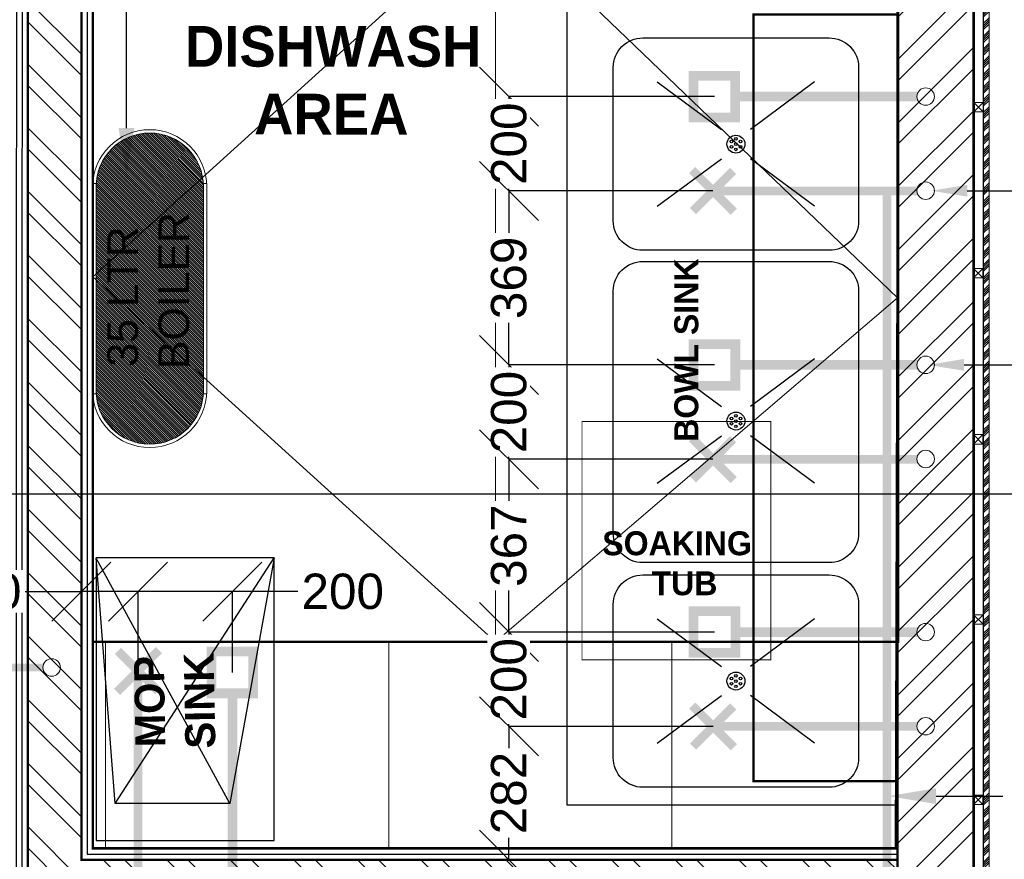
# Model space of a CAD drawing. Header units: millimetres. Extents: x -115221 to 194496, y -122556 to 375476.
# Tile 128 of 169: x 107378 to 109465, y 24412 to 26192. Entities that reach past the tile are written whole.
import ezdxf
from ezdxf import colors
from ezdxf.entities.mleader import LeaderData, LeaderLine
from ezdxf.math import Vec2, Vec3

# ---------------------------------------------------------------- set-up
doc = ezdxf.new("R2010")
doc.units = ezdxf.units.MM
doc.header["$PDMODE"] = 3
doc.header["$PDSIZE"] = -100
doc.linetypes.add('CONTINOUS', pattern=[0])
doc.linetypes.add('L1-1 08-30-2012$0$HIDDENX2', pattern=[0.75, 0.5, -0.25])
for name, color, linetype, lineweight in [('Ceiling', 6, 'Continuous', 13), ('DOM. WATER SUPPLY', 5, 'Continuous', 0), ('HOT WATER SUPPLY', 1, 'Continuous', 0), ('PARTITION LAYOUT', 36, 'CONTINOUS', 18), ('PLU - Boiler', 54, 'Continuous', 0), ('PLU - Filered Water supply', 6, 'Continuous', 0), ('WATER SUPPLY DIM', 7, 'Continuous', 0), ('WATER SUPPLY TEXT', 7, 'Continuous', 0), ('WATER SUPPLY TEXTS', 7, 'Continuous', 0)]:
    doc.layers.add(name, color=color, linetype=linetype, lineweight=lineweight)
for name, color, linetype in [('FUR R0', 8, 'Continuous'), ('WWDS CEILING', 8, 'Continuous'), ('WWDS FURNITURE LAYOUT', 8, 'Continuous')]:
    doc.layers.add(name, color=color, linetype=linetype)
doc.styles.add('har', font='GOTHICB.TTF')
doc.styles.get("Standard").update_dxf_attribs({"font": 'arial.ttf'})
doc.dimstyles.new('PLU DIM', dxfattribs={"dimtxt": 75, "dimasz": 125, "dimexe": 0.1, "dimexo": 0.1, "dimgap": 0.09, "dimtad": 0, "dimtoh": 1, "dimdec": 0, "dimzin": 0, "dimdsep": 46, "dimtxsty": 'Standard', "dimblk": 'OBLIQUE', "dimcen": 0.09, "dimclrd": 150, "dimclre": 150, "dimclrt": 1, "dimadec": 0, "dimazin": 0, "dimtfac": 1, "dimtdec": 0, "dimtofl": 0, "dimtmove": 1, "dimatfit": 3, "dimldrblk": 'OBLIQUE', "dimfxl": 1, "dimtfill": 1, "dimfrac": 1, "dimtolj": 1, "dimtzin": 0, "dimarcsym": 0})

# ---------------------------------------------------------------- blocks, each defined once
blk = doc.blocks.new('3b')
at = {"layer": 'FUR R0'}
for p, q in [((26382.661, -5468.707), (26408.784, -5468.707)), ((26389.568, -5473.876), (26394.915, -5477.845)), ((26402.698, -5473.876), (26397.352, -5477.845)), ((26389.568, -5484.25), (26394.915, -5480.281)), ((26402.698, -5484.25), (26397.352, -5480.281)), ((26389.568, -5495.576), (26394.915, -5499.544)), ((26402.698, -5495.576), (26397.352, -5499.544)), ((26389.568, -5505.95), (26394.915, -5501.981)), ((26402.698, -5505.95), (26397.352, -5501.981)), ((26389.568, -5518.691), (26394.915, -5522.66)), ((26402.698, -5518.691), (26397.352, -5522.66)), ((26389.568, -5529.065), (26394.915, -5525.096)), ((26402.698, -5529.065), (26397.352, -5525.096))]:
    blk.add_line(p, q, dxfattribs=at)
blk.add_lwpolyline([(26410.22, -5535.691), (26382.661, -5535.691), (26382.661, -5468.707), (26410.22, -5468.707)], close=True, dxfattribs=at)
for points in [[(26406.372, -5472.664), (26406.372, -5485.462, -0.414214), (26403.911, -5487.924), (26388.356, -5487.924, -0.414214), (26385.895, -5485.462), (26385.895, -5472.664, -0.414214), (26388.356, -5470.202), (26403.911, -5470.202, -0.414214)], [(26406.372, -5491.411), (26406.372, -5511.621, -0.414214), (26403.911, -5514.082), (26388.356, -5514.082, -0.414214), (26385.895, -5511.621), (26385.895, -5491.411, -0.414214), (26388.356, -5488.95), (26403.911, -5488.95, -0.414214)], [(26406.372, -5517.478), (26406.372, -5530.277, -0.414214), (26403.911, -5532.738), (26388.356, -5532.738, -0.414214), (26385.895, -5530.277), (26385.895, -5517.478, -0.414214), (26388.356, -5515.017), (26403.911, -5515.017, -0.414214)]]:
    blk.add_lwpolyline(points, format="xyb", close=True, dxfattribs=at)
for centre, radius in [((26396.133, -5479.063), 0.748), ((26395.753, -5478.843), 0.111), ((26396.133, -5478.624), 0.111), ((26396.133, -5479.063), 0.111), ((26396.514, -5478.843), 0.111), ((26395.753, -5479.282), 0.111), ((26396.133, -5479.502), 0.111), ((26396.514, -5479.282), 0.111), ((26396.133, -5500.763), 0.748), ((26396.133, -5500.324), 0.111), ((26395.753, -5500.543), 0.111), ((26395.753, -5500.982), 0.111), ((26396.133, -5500.763), 0.111), ((26396.133, -5501.202), 0.111), ((26396.514, -5500.543), 0.111), ((26396.514, -5500.982), 0.111), ((26396.133, -5523.878), 0.748), ((26396.133, -5523.439), 0.111), ((26395.753, -5523.658), 0.111), ((26395.753, -5524.097), 0.111), ((26396.133, -5523.878), 0.111), ((26396.133, -5524.317), 0.111), ((26396.514, -5523.658), 0.111), ((26396.514, -5524.097), 0.111)]:
    blk.add_circle(centre, radius, dxfattribs=at)
blk = doc.blocks.new('hrheahtrhrthartht')
at = {"layer": 'FUR R0'}
blk.add_lwpolyline([(70121.286, 5306.894), (70144.866, 5306.897), (70144.866, 5321.766), (70121.286, 5321.764)], close=True, dxfattribs=at)
for points in [[(70144.866, 5306.897), (70124.376, 5310.594), (70124.376, 5320.189), (70144.866, 5321.766)], [(70124.376, 5310.594), (70144.834, 5321.764)], [(70124.376, 5320.189), (70144.866, 5306.897)]]:
    blk.add_lwpolyline(points, dxfattribs=at)
at = {"layer": 'FUR R0', "insert": (70140.527, 5311.982), "char_height": 2.5, "width": 15.12357, "attachment_point": 9, "rotation": 1.02406, "style": 'har'}
blk.add_mtext('\\pxqc;{\\C0;MOP SINK}', dxfattribs=at)
blk = doc.blocks.new('WOODEN BLOCK')
at = {"layer": 'PARTITION LAYOUT', "color": 8, "linetype": 'Continuous', "lineweight": 0, "ltscale": 8}
for p, q in [((1004420.85, -614217.11), (1004419.25, -614218.71)), ((1004419.25, -614217.11), (1004420.85, -614218.71))]:
    blk.add_line(p, q, dxfattribs=at)
blk.add_lwpolyline([(1004419.25, -614217.11), (1004420.85, -614217.11), (1004420.85, -614218.71), (1004419.25, -614218.71)], close=True, dxfattribs=at)
blk = doc.blocks.new('FUR R0')
at = {"layer": 'WWDS FURNITURE LAYOUT', "ltscale": 50}
h = blk.add_hatch(dxfattribs=at)
h.set_pattern_fill('ANSI32', color=8, scale=10, angle=90)
h.set_pattern_definition([(135, (-1707085.58, -2849989.47), (-67.351921, -67.351921), []), (135, (-1707085.58, -2849944.57), (-67.351921, -67.351921), [])])
h.paths.add_polyline_path([(50, -3305.5), (-1793.5, -3305.5), (-1792.7, -59), (-1679.7, -59), (-1679.7, -3191.7), (50, -3191.7)])
at = {"layer": 'WWDS FURNITURE LAYOUT'}
h = blk.add_hatch(dxfattribs=at)
h.set_pattern_fill('ANSI32', color=8, scale=10, angle=180)
h.set_pattern_definition([(225, (1979671.92, 2798471.85), (67.351921, -67.351921), []), (225, (1979627.02, 2798471.85), (67.351921, -67.351921), [])])
h.paths.add_polyline_path([(211.7, -3426.8), (50, -3351.4), (50, -649.9), (211.7, -649.9)])
at = {"layer": 'WWDS FURNITURE LAYOUT', "linetype": 'Continuous', "lineweight": 0, "ltscale": 8, "transparency": 33554687}
h = blk.add_hatch(dxfattribs=at)
h.set_pattern_fill('ANSI34', color=8, angle=720.0048)
h.set_pattern_definition([(45.0047824, (2844150.728, -1701524.89), (-13.47150849, 13.46925978), []), (45.0047824, (2844155.218, -1701524.889), (-13.47150849, 13.46925978), []), (45.0047824, (2844159.709, -1701524.889), (-13.47150849, 13.46925978), []), (45.0047824, (2844164.199, -1701524.888), (-13.47150849, 13.46925978), [])])
h.paths.add_polyline_path([(244.2, -649.9), (231.7, -649.9), (231.8, -3436), (244.3, -3441.9)])
at = {"layer": 'WWDS FURNITURE LAYOUT', "color": 8}
for points in [[(50, -3329.5), (-1817.5, -3329.5), (-1816.7, -35), (-1655.7, -35), (-1655.7, -3167.7), (50, -3167.7)], [(50, -3317.5), (-1805.5, -3317.5), (-1804.7, -47), (-1667.7, -47), (-1667.7, -3179.7), (50, -3179.7)]]:
    blk.add_lwpolyline(points, dxfattribs=at)
for points, const_width in [([(50, -3305.5), (-1793.5, -3305.5), (-1792.7, -59), (-1679.7, -59), (-1679.7, -3191.7), (50, -3191.7)], 5.07), ([(211.7, -3426.8), (50, -3351.4), (50, -649.9), (211.7, -649.9)], 5), ([(-618.5, -2262.8), (-218.5, -2262.8), (-218.5, -2767.8), (-618.5, -2767.8)], 2)]:
    blk.add_lwpolyline(points, close=True, dxfattribs=dict(at, const_width=const_width))
at = {"layer": 'WWDS FURNITURE LAYOUT', "color": 8, "ltscale": 3, "transparency": 33554687}
blk.add_lwpolyline([(211.8, -3426.8), (211.8, -649.9), (231.7, -649.9), (231.8, -3426.8)], close=True, dxfattribs=at)
at = {"layer": 'WWDS FURNITURE LAYOUT', "color": 8, "linetype": 'Continuous', "lineweight": 0, "ltscale": 8, "transparency": 33554687}
blk.add_lwpolyline([(244.2, -649.9), (231.7, -649.9), (231.8, -3436), (244.3, -3441.9)], close=True, dxfattribs=at)
at = {"layer": 'WWDS FURNITURE LAYOUT', "color": 8, "linetype": 'L1-1 08-30-2012$0$HIDDENX2', "lineweight": 30, "const_width": 5.08}
blk.add_lwpolyline([(50, -1400.1), (50, -3025.3), (-254.8, -3025.3), (-254.8, -1400.1)], close=True, dxfattribs=at)
at = {"layer": 'WWDS FURNITURE LAYOUT', "color": 8, "xscale": 25.4, "yscale": 25.4, "zscale": 25.4}
for name, p, rotation in [('3b', (670169.6, -141981.2), 180), ('hrheahtrhrthartht', (133524.4, -1784231.4), 89.9999999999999)]:
    blk.add_blockref(name, p, dxfattribs=dict(at, rotation=rotation))
at = {"layer": 'WWDS FURNITURE LAYOUT', "color": 8, "linetype": 'Continuous', "lineweight": 0, "transparency": 33554687, "xscale": 12.50000004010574, "yscale": 12.50000004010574, "zscale": 12.50000004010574, "rotation": 179.99521758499}
for p in [(12554831.6, -7680368.2, 0), (12554831.2, -7680720.3), (12554830.9, -7681072.4, 0), (12554831.4, -7681454.5), (12554831.2, -7681836.5, 0)]:
    blk.add_blockref('WOODEN BLOCK', p, dxfattribs=at)
at = {"layer": 'WWDS FURNITURE LAYOUT', "color": 8, "style": 'har'}
for s, height, rotation, p in [('DISHWASH', 86.32, 359.992, (-1460.1, -1510.5, 0)), ('AREA', 86.32, 359.992, (-1313.5, -1654.3, 0)), ('BOWL SINK', 50.8, 90, (-372, -2305.8)), ('SOAKING', 50.8, 360, (-575.5, -2546.3)), ('TUB', 50.8, 360, (-471.1, -2631))]:
    blk.add_text(s, height=height, rotation=rotation, dxfattribs=at).set_placement(p)
blk = doc.blocks.new('_Oblique')
at = {"color": 0, "linetype": 'ByBlock', "lineweight": -2}
blk.add_line((-0.5, -0.5), (0.5, 0.5), dxfattribs=at)
blk = doc.blocks.new('*D194')
at = {"layer": 'Defpoints', "color": 0, "transparency": 16777216}
for p in [(107628.8, 24979.3), (107628.8, 24807.7), (107828.8, 24807.7)]:
    blk.add_point(p, dxfattribs=at)
at = {"layer": 'WATER SUPPLY DIM', "color": 150, "lineweight": -2, "transparency": 16777216}
for p, q in [((107628.8, 24807.8), (107628.8, 24979.4)), ((107828.8, 24979.3), (107628.8, 24979.3)), ((107828.8, 24807.8), (107828.8, 24979.4)), ((107979.2, 24979.3), (107828.8, 24979.3))]:
    blk.add_line(p, q, dxfattribs=at)
at = {"layer": 'WATER SUPPLY DIM', "color": 150, "lineweight": -2, "transparency": 16777216, "xscale": 125, "yscale": 125, "zscale": 125, "rotation": 180}
blk.add_blockref('_Oblique', (107628.8, 24979.3), dxfattribs=at)
at = {"layer": 'WATER SUPPLY DIM', "color": 150, "lineweight": -2, "transparency": 16777216, "xscale": 125, "yscale": 125, "zscale": 125}
blk.add_blockref('_Oblique', (107828.8, 24979.3), dxfattribs=at)
at = {"layer": 'WATER SUPPLY DIM', "color": 1, "transparency": 16777216, "insert": (108062.7, 24979.3), "char_height": 75, "attachment_point": 5, "bg_fill": 3, "box_fill_scale": 1.1, "bg_fill_color": 256, "bg_fill_true_color": 13158600, "bg_fill_transparency": 0}
blk.add_mtext('\\A1;200', dxfattribs=at)
blk = doc.blocks.new('*D193')
at = {"layer": 'Defpoints', "color": 0, "transparency": 16777216}
for p in [(107508.7, 24979.3), (107508.7, 24810.3), (107628.8, 24807.7)]:
    blk.add_point(p, dxfattribs=at)
at = {"layer": 'WATER SUPPLY DIM', "color": 150, "lineweight": -2, "transparency": 16777216}
for p, q in [((107373.6, 24979.3), (107508.7, 24979.3)), ((107508.7, 24810.4), (107508.7, 24979.4)), ((107628.8, 24979.3), (107508.7, 24979.3)), ((107628.8, 24807.8), (107628.8, 24979.4))]:
    blk.add_line(p, q, dxfattribs=at)
at = {"layer": 'WATER SUPPLY DIM', "color": 150, "lineweight": -2, "transparency": 16777216, "xscale": 125, "yscale": 125, "zscale": 125, "rotation": 180}
blk.add_blockref('_Oblique', (107508.7, 24979.3), dxfattribs=at)
at = {"layer": 'WATER SUPPLY DIM', "color": 150, "lineweight": -2, "transparency": 16777216, "xscale": 125, "yscale": 125, "zscale": 125}
blk.add_blockref('_Oblique', (107628.8, 24979.3), dxfattribs=at)
at = {"layer": 'WATER SUPPLY DIM', "color": 1, "transparency": 16777216, "insert": (107294.3, 24979.3), "char_height": 75, "attachment_point": 5, "bg_fill": 3, "box_fill_scale": 1.1, "bg_fill_color": 256, "bg_fill_true_color": 13158600, "bg_fill_transparency": 0}
blk.add_mtext('\\A1;120', dxfattribs=at)
blk = doc.blocks.new('*D195')
at = {"layer": 'Defpoints', "color": 0, "transparency": 16777216}
for p in [(108850.6, 26028.6), (108847.5, 25828.6)]:
    blk.add_point(p, dxfattribs=at)
at = {"layer": 'WATER SUPPLY DIM', "color": 150, "lineweight": -2, "transparency": 16777216}
for p, q in [((108850.5, 26028.6), (108414.8, 26028.6)), ((108414.9, 26028.6), (108414.9, 26012.1)), ((108414.9, 25828.6), (108414.9, 25845.2)), ((108847.4, 25828.6), (108414.8, 25828.6))]:
    blk.add_line(p, q, dxfattribs=at)
at = {"layer": 'WATER SUPPLY DIM', "color": 150, "lineweight": -2, "transparency": 16777216, "xscale": 125, "yscale": 125, "zscale": 125}
for p, rotation in [((108414.9, 26028.6), 90), ((108414.9, 25828.6), 270)]:
    blk.add_blockref('_Oblique', p, dxfattribs=dict(at, rotation=rotation))
at = {"layer": 'WATER SUPPLY DIM', "color": 1, "transparency": 16777216, "insert": (108414.9, 25928.6), "char_height": 75, "attachment_point": 5, "rotation": 90, "bg_fill": 3, "box_fill_scale": 1.1, "bg_fill_color": 256, "bg_fill_true_color": 13158600, "bg_fill_transparency": 0}
blk.add_mtext('\\A1;200', dxfattribs=at)
at = {"layer": 'Defpoints', "color": 0, "transparency": 16777216}
blk.add_point((108414.9, 25828.6), dxfattribs=at)
blk = doc.blocks.new('*D196')
at = {"layer": 'Defpoints', "color": 0, "transparency": 16777216}
for p in [(108847.5, 25828.6), (108414.9, 25459.8), (108850.7, 25459.8)]:
    blk.add_point(p, dxfattribs=at)
at = {"layer": 'WATER SUPPLY DIM', "color": 150, "lineweight": -2, "transparency": 16777216}
for p, q in [((108847.4, 25828.6), (108414.8, 25828.6)), ((108414.9, 25828.6), (108414.9, 25727.2)), ((108414.9, 25459.8), (108414.9, 25561.2)), ((108850.6, 25459.8), (108414.8, 25459.8))]:
    blk.add_line(p, q, dxfattribs=at)
at = {"layer": 'WATER SUPPLY DIM', "color": 150, "lineweight": -2, "transparency": 16777216, "xscale": 125, "yscale": 125, "zscale": 125}
for p, rotation in [((108414.9, 25828.6), 90), ((108414.9, 25459.8), 270)]:
    blk.add_blockref('_Oblique', p, dxfattribs=dict(at, rotation=rotation))
at = {"layer": 'WATER SUPPLY DIM', "color": 1, "transparency": 16777216, "insert": (108414.9, 25644.2), "char_height": 75, "attachment_point": 5, "rotation": 90, "bg_fill": 3, "box_fill_scale": 1.1, "bg_fill_color": 256, "bg_fill_true_color": 13158600, "bg_fill_transparency": 0}
blk.add_mtext('\\A1;369', dxfattribs=at)
blk = doc.blocks.new('*D197')
at = {"layer": 'Defpoints', "color": 0, "transparency": 16777216}
for p in [(108850.7, 25459.8), (108847.6, 25259.8)]:
    blk.add_point(p, dxfattribs=at)
at = {"layer": 'WATER SUPPLY DIM', "color": 150, "lineweight": -2, "transparency": 16777216}
for p, q in [((108850.6, 25459.8), (108414.8, 25459.8)), ((108414.9, 25459.8), (108414.9, 25443.3)), ((108414.9, 25259.8), (108414.9, 25276.4)), ((108847.5, 25259.8), (108414.8, 25259.8))]:
    blk.add_line(p, q, dxfattribs=at)
at = {"layer": 'WATER SUPPLY DIM', "color": 150, "lineweight": -2, "transparency": 16777216, "xscale": 125, "yscale": 125, "zscale": 125}
for p, rotation in [((108414.9, 25459.8), 90), ((108414.9, 25259.8), 270)]:
    blk.add_blockref('_Oblique', p, dxfattribs=dict(at, rotation=rotation))
at = {"layer": 'WATER SUPPLY DIM', "color": 1, "transparency": 16777216, "insert": (108414.9, 25359.8), "char_height": 75, "attachment_point": 5, "rotation": 90, "bg_fill": 3, "box_fill_scale": 1.1, "bg_fill_color": 256, "bg_fill_true_color": 13158600, "bg_fill_transparency": 0}
blk.add_mtext('\\A1;200', dxfattribs=at)
at = {"layer": 'Defpoints', "color": 0, "transparency": 16777216}
blk.add_point((108414.9, 25259.8), dxfattribs=at)
blk = doc.blocks.new('*D198')
at = {"layer": 'Defpoints', "color": 0, "transparency": 16777216}
for p in [(108847.6, 25259.8), (108414.9, 24893.3), (108850.8, 24893.3)]:
    blk.add_point(p, dxfattribs=at)
at = {"layer": 'WATER SUPPLY DIM', "color": 150, "lineweight": -2, "transparency": 16777216}
for p, q in [((108847.5, 25259.8), (108414.8, 25259.8)), ((108414.9, 25259.8), (108414.9, 25159.5)), ((108414.9, 24893.3), (108414.9, 24993.7)), ((108850.7, 24893.3), (108414.8, 24893.3))]:
    blk.add_line(p, q, dxfattribs=at)
at = {"layer": 'WATER SUPPLY DIM', "color": 150, "lineweight": -2, "transparency": 16777216, "xscale": 125, "yscale": 125, "zscale": 125}
for p, rotation in [((108414.9, 25259.8), 90), ((108414.9, 24893.3), 270)]:
    blk.add_blockref('_Oblique', p, dxfattribs=dict(at, rotation=rotation))
at = {"layer": 'WATER SUPPLY DIM', "color": 1, "transparency": 16777216, "insert": (108414.9, 25076.6), "char_height": 75, "attachment_point": 5, "rotation": 90, "bg_fill": 3, "box_fill_scale": 1.1, "bg_fill_color": 256, "bg_fill_true_color": 13158600, "bg_fill_transparency": 0}
blk.add_mtext('\\A1;367', dxfattribs=at)
blk = doc.blocks.new('*D199')
at = {"layer": 'Defpoints', "color": 0, "transparency": 16777216}
for p in [(108850.8, 24893.3), (108847.7, 24693.3)]:
    blk.add_point(p, dxfattribs=at)
at = {"layer": 'WATER SUPPLY DIM', "color": 150, "lineweight": -2, "transparency": 16777216}
for p, q in [((108850.7, 24893.3), (108414.8, 24893.3)), ((108414.9, 24893.3), (108414.9, 24876.8)), ((108847.6, 24693.3), (108414.8, 24693.3)), ((108414.9, 24693.3), (108414.9, 24709.9))]:
    blk.add_line(p, q, dxfattribs=at)
at = {"layer": 'WATER SUPPLY DIM', "color": 150, "lineweight": -2, "transparency": 16777216, "xscale": 125, "yscale": 125, "zscale": 125}
for p, rotation in [((108414.9, 24893.3), 90), ((108414.9, 24693.3), 270)]:
    blk.add_blockref('_Oblique', p, dxfattribs=dict(at, rotation=rotation))
at = {"layer": 'WATER SUPPLY DIM', "color": 1, "transparency": 16777216, "insert": (108414.9, 24793.3), "char_height": 75, "attachment_point": 5, "rotation": 90, "bg_fill": 3, "box_fill_scale": 1.1, "bg_fill_color": 256, "bg_fill_true_color": 13158600, "bg_fill_transparency": 0}
blk.add_mtext('\\A1;200', dxfattribs=at)
at = {"layer": 'Defpoints', "color": 0, "transparency": 16777216}
blk.add_point((108414.9, 24693.3), dxfattribs=at)
blk = doc.blocks.new('*D200')
at = {"layer": 'Defpoints', "color": 0, "transparency": 16777216}
for p in [(108847.7, 24693.3), (108414.9, 24410.8), (108848, 24410.8)]:
    blk.add_point(p, dxfattribs=at)
at = {"layer": 'WATER SUPPLY DIM', "color": 150, "lineweight": -2, "transparency": 16777216}
for p, q in [((108847.6, 24693.3), (108414.8, 24693.3)), ((108414.9, 24693.3), (108414.9, 24635.3)), ((108414.9, 24410.8), (108414.9, 24468.9)), ((108847.9, 24410.8), (108414.8, 24410.8))]:
    blk.add_line(p, q, dxfattribs=at)
at = {"layer": 'WATER SUPPLY DIM', "color": 150, "lineweight": -2, "transparency": 16777216, "xscale": 125, "yscale": 125, "zscale": 125}
for p, rotation in [((108414.9, 24693.3), 90), ((108414.9, 24410.8), 270)]:
    blk.add_blockref('_Oblique', p, dxfattribs=dict(at, rotation=rotation))
at = {"layer": 'WATER SUPPLY DIM', "color": 1, "transparency": 16777216, "insert": (108414.9, 24552.1), "char_height": 75, "attachment_point": 5, "rotation": 90, "bg_fill": 3, "box_fill_scale": 1.1, "bg_fill_color": 256, "bg_fill_true_color": 13158600, "bg_fill_transparency": 0}
blk.add_mtext('\\A1;282', dxfattribs=at)
blk = doc.blocks.new('*D201')
at = {"layer": 'Defpoints', "color": 0, "transparency": 16777216}
for p in [(106788.8, 24818.4), (106973.6, 24818.4), (107395, 24297.1)]:
    blk.add_point(p, dxfattribs=at)
at = {"layer": 'WATER SUPPLY DIM', "color": 150, "lineweight": -2, "transparency": 16777216}
for p, q in [((106973.5, 24818.4), (106788.7, 24818.4)), ((106788.8, 24818.4), (106788.8, 24633.4)), ((106788.8, 24297.1), (106788.8, 24482)), ((107394.9, 24297.1), (106788.7, 24297.1))]:
    blk.add_line(p, q, dxfattribs=at)
at = {"layer": 'WATER SUPPLY DIM', "color": 150, "lineweight": -2, "transparency": 16777216, "xscale": 125, "yscale": 125, "zscale": 125}
for p, rotation in [((106788.8, 24818.4), 90), ((106788.8, 24297.1), 270)]:
    blk.add_blockref('_Oblique', p, dxfattribs=dict(at, rotation=rotation))
at = {"layer": 'WATER SUPPLY DIM', "color": 1, "transparency": 16777216, "insert": (106788.8, 24557.7), "char_height": 75, "attachment_point": 5, "rotation": 90, "bg_fill": 3, "box_fill_scale": 1.1, "bg_fill_color": 256, "bg_fill_true_color": 13158600, "bg_fill_transparency": 0}
blk.add_mtext('\\A1;521', dxfattribs=at)
blk = doc.blocks.new('A$C3EB36DE0')
at = {"layer": 'PLU - Boiler', "lineweight": 0}
h = blk.add_hatch(dxfattribs=at)
h.set_pattern_fill('ANSI31', color=8, style=0)
h.set_pattern_definition([(45, (-187648.08556, -26516.6973), (-0.08838834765, 0.08838834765), [])])
edge = h.paths.add_edge_path()
edge.add_line((-1.474, 4.023), (15.16, 4.023))
edge.add_arc((15.16, -0.356), 4.379, -90, 90, ccw=False)
edge.add_line((15.16, -4.735), (-1.474, -4.735))
edge.add_arc((-1.474, -0.356), 4.379, 90, 270, ccw=False)
at = {"layer": 'PLU - Boiler', "ltscale": 10}
for points in [[(-1.749, 4.015), (-1.749, 4.298), (15.435, 4.298), (15.435, 4.015)], [(-1.474, 4.023), (15.16, 4.023)], [(15.435, -4.726), (15.435, -5.01), (-1.749, -5.01), (-1.749, -4.726)], [(15.16, -4.735), (-1.474, -4.735)]]:
    blk.add_lwpolyline(points, dxfattribs=at)
for centre, radius, start, end in [((-1.474, -0.356), 4.654, 90, 270), ((-1.474, -0.356), 4.379, 90, 270), ((15.16, -0.356), 4.654, 270, 90), ((15.16, -0.356), 4.379, 270, 90)]:
    blk.add_arc(centre, radius, start, end, dxfattribs=at)
at = {"layer": 'PLU - Boiler', "color": 7, "insert": (0, 3.106), "char_height": 2.5, "width": 13.36157, "attachment_point": 1}
blk.add_mtext('\\pxqc;{\\fArial|b0|i0|c0|p34;35 LTR  BOILER}', dxfattribs=at)
blk = doc.blocks.new('A$C2c19c177')
at = {"layer": 'Ceiling', "color": 8, "linetype": 'Continuous', "transparency": 33554610}
for p, q in [((-148.6, -4579.7), (-148.8, -4579.7)), ((-1855.7, -5179.7), (-1855.7, -5179.7)), ((-148.6, -5179.7), (-150.4, -5179.7)), ((-152.1, -5779.7), (-1855.7, -5779.7)), ((-1828.4, -5779.7), (-1828.4, -6217.6)), ((-1228.4, -5779.7), (-1228.4, -6217.6)), ((-628.4, -5779.7), (-628.4, -6217.6))]:
    blk.add_line(p, q, dxfattribs=at)
at = {"layer": 'Ceiling', "color": 8, "const_width": 5}
blk.add_lwpolyline([(-5400.9, -2006.5), (-3211.2, -2005.8), (-3211.2, -324.1), (-928.9, -324), (-928.9, -3823.9), (-146.6, -3823.9), (-153.3, -6217.6), (-1855.7, -6217.6), (-1855.7, -2778.3), (-3629, -2778.1), (-3629, -6476.6), (-4640.9, -6476.6)], dxfattribs=at)
blk.add_lwpolyline([(-1855.7, -4232.6), (-148.6, -4232.6), (-148.6, -5779.7), (-1855.7, -5779.7)], close=True, dxfattribs=at)
at = {"layer": 'Ceiling', "color": 8}
for points in [[(-1002.2, -4232.6), (-1855.7, -5006.1), (-1002.2, -5779.7)], [(-1002.2, -4232.6), (-1002.2, -5779.7)], [(-1002.2, -4232.6), (-150, -5050.6), (-1002.2, -5779.7)]]:
    blk.add_lwpolyline(points, dxfattribs=at)

msp = doc.modelspace()

# ---------------------------------------------------------------- linework, layer by layer
at = {"layer": 'DOM. WATER SUPPLY', "color": 5, "const_width": 18.5}
for points in [[(108803.3, 25872.8), (108891.7, 25784.4)], [(108890.1, 25871.2), (108804.9, 25786)], [(108847.5, 25828.6), (109279.8, 25828.6)], [(108803.4, 25304), (108891.8, 25215.6)], [(108890.2, 25302.4), (108805, 25217.2)], [(108847.6, 25259.8), (109279.8, 25259.8)], [(107673, 24855), (107584.6, 24766.6)], [(107671.4, 24768.2), (107586.2, 24853.4)], [(107628.8, 24810.8), (107628.8, 24378.5)], [(108803.5, 24737.5), (108891.9, 24649.1)], [(108890.3, 24735.9), (108805.1, 24650.7)], [(108847.7, 24693.3), (109279.9, 24693.3)]]:
    msp.add_lwpolyline(points, dxfattribs=at)
at = {"layer": 'DOM. WATER SUPPLY', "color": 5}
for centre in [(109298.3, 25829), (109298.3, 25260.2), (109298.4, 24693.7)]:
    msp.add_circle(centre, 18.5, dxfattribs=at)
at = {"layer": 'HOT WATER SUPPLY', "color": 1, "const_width": 20.6}
for points in [[(108806.4, 26072.8), (108894.8, 26072.8), (108894.8, 25984.4), (108806.4, 25984.4)], [(108806.5, 25504), (108894.9, 25504), (108894.9, 25415.6), (108806.5, 25415.6)], [(108806.5, 24937.5), (108895, 24937.5), (108895, 24849.1), (108806.5, 24849.1)], [(107873, 24851.9), (107873, 24763.5), (107784.6, 24763.5), (107784.6, 24851.9)]]:
    msp.add_lwpolyline(points, close=True, dxfattribs=at)
for points in [[(108894.8, 26028.6), (109279.7, 26028.6)], [(108894.9, 25459.8), (109279.8, 25459.8)], [(108895, 24893.3), (109279.9, 24893.3)], [(107828.8, 24763.5), (107828.8, 24378.5)]]:
    msp.add_lwpolyline(points, dxfattribs=at)
at = {"layer": 'HOT WATER SUPPLY', "color": 1}
for centre in [(109298.3, 26028.6), (109298.3, 25459.8), (109298.4, 24893.3)]:
    msp.add_circle(centre, 18.5, dxfattribs=at)

# ---------------------------------------------------------------- block references
at = {"layer": 'PLU - Boiler', "color": 0, "xscale": 25.97589449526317, "yscale": 25.97589449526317, "zscale": 25.97589449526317, "rotation": 90}
msp.add_blockref('A$C3EB36DE0', (107644.4, 25443.7), dxfattribs=at)
at = {"layer": 'WWDS CEILING'}
msp.add_blockref('A$C2c19c177', (109388.5, 30652.5), dxfattribs=at)
at = {"layer": 'WWDS FURNITURE LAYOUT'}
msp.add_blockref('FUR R0', (109188.4, 27602.5), dxfattribs=at)

# ---------------------------------------------------------------- next in the draw order: dimensions: what is measured, and where the dimension line sits
at = {"layer": 'WATER SUPPLY DIM'}
dim = msp.add_linear_dim(base=(108414.9, 25828.6), p1=(108850.6, 26028.6), p2=(108847.5, 25828.6), angle=270, dimstyle='PLU DIM', dxfattribs=at)
dim.commit()
dim.dimension.update_dxf_attribs({"geometry": '*D195', "text_midpoint": (108414.9, 25928.6)})
dim = msp.add_linear_dim(base=(107628.8, 24979.3), p1=(107828.8, 24807.7), p2=(107628.8, 24807.7), dimstyle='PLU DIM', dxfattribs=at)
dim.commit()
dim.dimension.update_dxf_attribs({"geometry": '*D194', "text_midpoint": (108062.7, 24979.3), "dimtype": 160})

# ---------------------------------------------------------------- next in the draw order: leaders
at = {"layer": 'WATER SUPPLY TEXTS', "color": 5, "lineweight": 0}
ml = msp.add_multileader_mtext('Standard', dxfattribs=at)
ml.set_content('\\A1;{\\fArial|b1|i0|c0|p34;20Ø DWS \\P@ FFL 1270MM(TYP.)}', color=5)
ml.set_leader_properties(color=7)
ml.build(insert=Vec2(0, 0))
ml.multileader.update_dxf_attribs({"dogleg_length": 0.36, "arrow_head_size": 76.2})
ctx = ml.context
ctx.base_point, ctx.char_height, ctx.arrow_head_size, ctx.landing_gap_size, ctx.plane_origin = Vec3(109502.3, 25828.8), 76.2, 76.2, 2.29, Vec3(101675.7, 23366.3)
notes = []
notes.append((ctx, [(0, (1, 1, 0), (109463, 25828.8), (1, 0), 39.2, [(0, [(109310.4, 25829)], 0, [])])]))
ctx.mtext.insert, ctx.mtext.width, ctx.mtext.flow_direction = Vec3(109504.5, 25878.1), 716.917, 5
ctx.mtext.has_bg_fill, ctx.mtext.bg_color, ctx.mtext.bg_scale_factor, ctx.mtext.bg_transparency, ctx.mtext.use_window_bg_color = 1, -1073741824, 1, 0, 1
at = {"layer": 'WATER SUPPLY TEXTS', "color": 1, "lineweight": 0}
ml = msp.add_multileader_mtext('Standard', dxfattribs=at)
ml.set_content('\\A1;{\\fArial|b1|i0|c0|p34;20Ø HWS \\P@ FFL 1270MM (TYP.)}', color=1)
ml.set_leader_properties(color=7)
ml.build(insert=Vec2(0, 0))
ml.multileader.update_dxf_attribs({"dogleg_length": 0.36, "arrow_head_size": 76.2})
ctx = ml.context
ctx.base_point, ctx.char_height, ctx.arrow_head_size, ctx.landing_gap_size, ctx.plane_origin = Vec3(109504.5, 25459.8), 76.2, 76.2, 2.29, Vec3(97267.2, 25152.1)
notes.append((ctx, [(0, (1, 1, 0), (109456.5, 25459.8), (1, 0), 48.1, [(0, [(109303.5, 25459.8)], 0, [])])]))
ctx.mtext.insert, ctx.mtext.width, ctx.mtext.flow_direction = Vec3(109506.8, 25509.1), 1104.518, 5
ctx.mtext.has_bg_fill, ctx.mtext.bg_color, ctx.mtext.bg_scale_factor, ctx.mtext.bg_transparency, ctx.mtext.use_window_bg_color = 1, -1073741824, 1, 0, 1
for ctx, leaders in notes:
    for number, flags, end, landing, length, lines in leaders:
        leader = LeaderData()
        leader.index, (leader.has_last_leader_line, leader.has_dogleg_vector, leader.attachment_direction) = number, flags
        leader.last_leader_point, leader.dogleg_vector, leader.dogleg_length = Vec3(end), Vec3(landing), length
        for number, points, colour, breaks in lines:
            line = LeaderLine()
            line.index, line.vertices, line.color, line.breaks = number, Vec3.list(points), colors.encode_raw_color(colour), breaks
            leader.lines.append(line)
        ctx.leaders.append(leader)

# ---------------------------------------------------------------- next in the draw order: dimensions: what is measured, and where the dimension line sits
at = {"layer": 'WATER SUPPLY DIM'}
dim = msp.add_linear_dim(base=(108414.9, 25459.8), p1=(108847.5, 25828.6), p2=(108850.7, 25459.8), angle=270, dimstyle='PLU DIM', dxfattribs=at)
dim.commit()
dim.dimension.update_dxf_attribs({"geometry": '*D196', "text_midpoint": (108414.9, 25644.2)})
dim = msp.add_linear_dim(base=(107508.7, 24979.3), p1=(107628.8, 24807.7), p2=(107508.7, 24810.3), dimstyle='PLU DIM', dxfattribs=at)
dim.commit()
dim.dimension.update_dxf_attribs({"geometry": '*D193', "text_midpoint": (107294.3, 25104.3), "dimtype": 160})

# ---------------------------------------------------------------- next in the draw order: linework, layer by layer
at = {"layer": 'PLU - Filered Water supply', "const_width": 16.1}
msp.add_lwpolyline([(106973.6, 24818.4), (107427.2, 24818.4)], dxfattribs=at)
at = {"layer": 'PLU - Filered Water supply'}
msp.add_circle((107445.7, 24818.3), 18.5, dxfattribs=at)

# ---------------------------------------------------------------- next in the draw order: dimensions: what is measured, and where the dimension line sits
at = {"layer": 'WATER SUPPLY DIM'}
dim = msp.add_linear_dim(base=(108414.9, 25259.8), p1=(108850.7, 25459.8), p2=(108847.6, 25259.8), angle=270, dimstyle='PLU DIM', dxfattribs=at)
dim.commit()
dim.dimension.update_dxf_attribs({"geometry": '*D197', "text_midpoint": (108414.9, 25359.8)})

# ---------------------------------------------------------------- next in the draw order: dimensions: what is measured, and where the dimension line sits
for base, p1, p2, angle, picture, middle in [((108414.8728, 24893.3176), (108847.5937, 25259.8183), (108850.7561, 24893.3176), 270, '*D198', (108414.8728, 25076.5679)), ((106788.8, 24818.4), (107395, 24297.1), (106973.6, 24818.4), 90, '*D201', (106788.8, 24557.7))]:
    dim = msp.add_linear_dim(base=base, p1=p1, p2=p2, angle=angle, dimstyle='PLU DIM', dxfattribs=at)
    dim.commit()
    dim.dimension.update_dxf_attribs({"geometry": picture, "text_midpoint": middle})

# ---------------------------------------------------------------- next in the draw order: dimensions: what is measured, and where the dimension line sits
dim = msp.add_linear_dim(base=(108414.9, 24693.3), p1=(108850.8, 24893.3), p2=(108847.7, 24693.3), angle=270, dimstyle='PLU DIM', dxfattribs=at)
dim.commit()
dim.dimension.update_dxf_attribs({"geometry": '*D199', "text_midpoint": (108414.9, 24793.3)})

# ---------------------------------------------------------------- next in the draw order: dimensions: what is measured, and where the dimension line sits
dim = msp.add_linear_dim(base=(108414.8728, 24410.8418), p1=(108847.6732, 24693.3176), p2=(108847.9739, 24410.8418), angle=270, dimstyle='PLU DIM', dxfattribs=at)
dim.commit()
dim.dimension.update_dxf_attribs({"geometry": '*D200', "text_midpoint": (108414.8728, 24552.0797)})

# ---------------------------------------------------------------- next in the draw order: leaders
at = {"layer": 'WATER SUPPLY TEXTS', "color": 5, "lineweight": 0}
ml = msp.add_multileader_mtext('Standard', dxfattribs=at)
ml.set_content('\\A1;{\\fArial|b1|i0|c0|p34;\\C6;25Ø FWS \\P@650MM AFFL}', color=5)
ml.set_leader_properties(color=7)
ml.build(insert=Vec2(0, 0))
ml.multileader.update_dxf_attribs({"dogleg_length": 2.48, "arrow_head_size": 76.2})
ctx = ml.context
ctx.base_point, ctx.char_height, ctx.arrow_head_size, ctx.landing_gap_size, ctx.plane_origin = Vec3(109498.4, 25186.4, 900.6), 76.2, 76.2, 2.29, Vec3(109138.1, 24552.5, 900.6)
notes = []
notes.append((ctx, [(0, (1, 1, 0), (106933.9, 25186.4, 900.6), (1, 0), 2564.5, [(0, [(106934.3, 24862.3, 900.6)], 0, [])])]))
ctx.mtext.insert, ctx.mtext.width, ctx.mtext.defined_height, ctx.mtext.flow_direction = Vec3(109500.7, 25235.7, 900.6), 757.824, 91.6, 5
ctx.mtext.has_bg_fill, ctx.mtext.bg_color, ctx.mtext.bg_scale_factor, ctx.mtext.bg_transparency, ctx.mtext.use_window_bg_color = 1, -1073741824, 1, 0, 1
for ctx, leaders in notes:
    for number, flags, end, landing, length, lines in leaders:
        leader = LeaderData()
        leader.index, (leader.has_last_leader_line, leader.has_dogleg_vector, leader.attachment_direction) = number, flags
        leader.last_leader_point, leader.dogleg_vector, leader.dogleg_length = Vec3(end), Vec3(landing), length
        for number, points, colour, breaks in lines:
            line = LeaderLine()
            line.index, line.vertices, line.color, line.breaks = number, Vec3.list(points), colors.encode_raw_color(colour), breaks
            leader.lines.append(line)
        ctx.leaders.append(leader)

# ---------------------------------------------------------------- next in the draw order: linework, layer by layer
at = {"layer": 'DOM. WATER SUPPLY', "color": 5, "const_width": 18.5}
msp.add_lwpolyline([(102376.5, 26507.1), (105601.7, 26507.1), (105601.7, 24231), (109216.2, 24231), (109216.2, 25828.6)], dxfattribs=at)

# ---------------------------------------------------------------- next in the draw order: leaders
at = {"layer": 'WATER SUPPLY TEXT', "color": 5, "lineweight": 0}
ml = msp.add_multileader_mtext('Standard', dxfattribs=at)
ml.set_content('\\A1;{\\fArial|b1|i0|c0|p34;\\C217;\\c9381779;BOILER\\P\\pi0.07057;@ AFFL 2000MM}', color=5)
ml.set_leader_properties(color=192)
ml.build(insert=Vec2(0, 0))
ml.multileader.update_dxf_attribs({"dogleg_length": 0.36, "arrow_head_size": 101.6})
ctx = ml.context
ctx.base_point, ctx.char_height, ctx.arrow_head_size, ctx.landing_gap_size, ctx.plane_origin = Vec3(109512.9, 26442.8, 0.1), 76.2, 101.6, 2.29, Vec3(108129.1, 25418.5, 0.1)
notes = []
notes.append((ctx, [(0, (1, 1, 0), (107604.6, 26442.8, 0.1), (1, 0), 1908.3, [(0, [(107604.1, 25860.3, 0.1)], 0, [])])]))
ctx.mtext.insert, ctx.mtext.width, ctx.mtext.defined_height, ctx.mtext.flow_direction = Vec3(109515.2, 26492.1, 0.1), 847.062, 313.5, 5
ctx.mtext.has_bg_fill, ctx.mtext.bg_color, ctx.mtext.bg_scale_factor, ctx.mtext.bg_transparency, ctx.mtext.use_window_bg_color = 1, -1073741824, 1, 0, 1
at = {"layer": 'WATER SUPPLY TEXT', "color": 5}
ml = msp.add_multileader_mtext('Standard', dxfattribs=at)
ml.set_content('{\\fArial|b1|i0|c0|p34;20Ø DWS}', color=5)
ml.set_leader_properties(color=7)
ml.build(insert=Vec2(0, 0))
ml.multileader.update_dxf_attribs({"dogleg_length": 0.36, "arrow_head_size": 101.6})
ctx = ml.context
ctx.base_point, ctx.char_height, ctx.arrow_head_size, ctx.landing_gap_size, ctx.plane_origin = Vec3(109461.6, 24545.6, -0.1), 88.9, 101.6, 50.8, Vec3(113045.3, 25734.8, -0.1)
notes.append((ctx, [(1, (1, 1, 0), (109443, 24545.6, -0.1), (1, 0), 18.7, [(0, [(109219, 24545.6, -0.1)], 0, [])])]))
ctx.mtext.insert, ctx.mtext.width, ctx.mtext.defined_height, ctx.mtext.flow_direction = Vec3(109512.4, 24592.5, -0.1), 553.391, 101.4, 5
ctx.mtext.has_bg_fill, ctx.mtext.bg_color, ctx.mtext.bg_scale_factor, ctx.mtext.bg_transparency, ctx.mtext.use_window_bg_color = 1, -1073741824, 1, 0, 1
for ctx, leaders in notes:
    for number, flags, end, landing, length, lines in leaders:
        leader = LeaderData()
        leader.index, (leader.has_last_leader_line, leader.has_dogleg_vector, leader.attachment_direction) = number, flags
        leader.last_leader_point, leader.dogleg_vector, leader.dogleg_length = Vec3(end), Vec3(landing), length
        for number, points, colour, breaks in lines:
            line = LeaderLine()
            line.index, line.vertices, line.color, line.breaks = number, Vec3.list(points), colors.encode_raw_color(colour), breaks
            leader.lines.append(line)
        ctx.leaders.append(leader)

doc.saveas('drawing.dxf')
